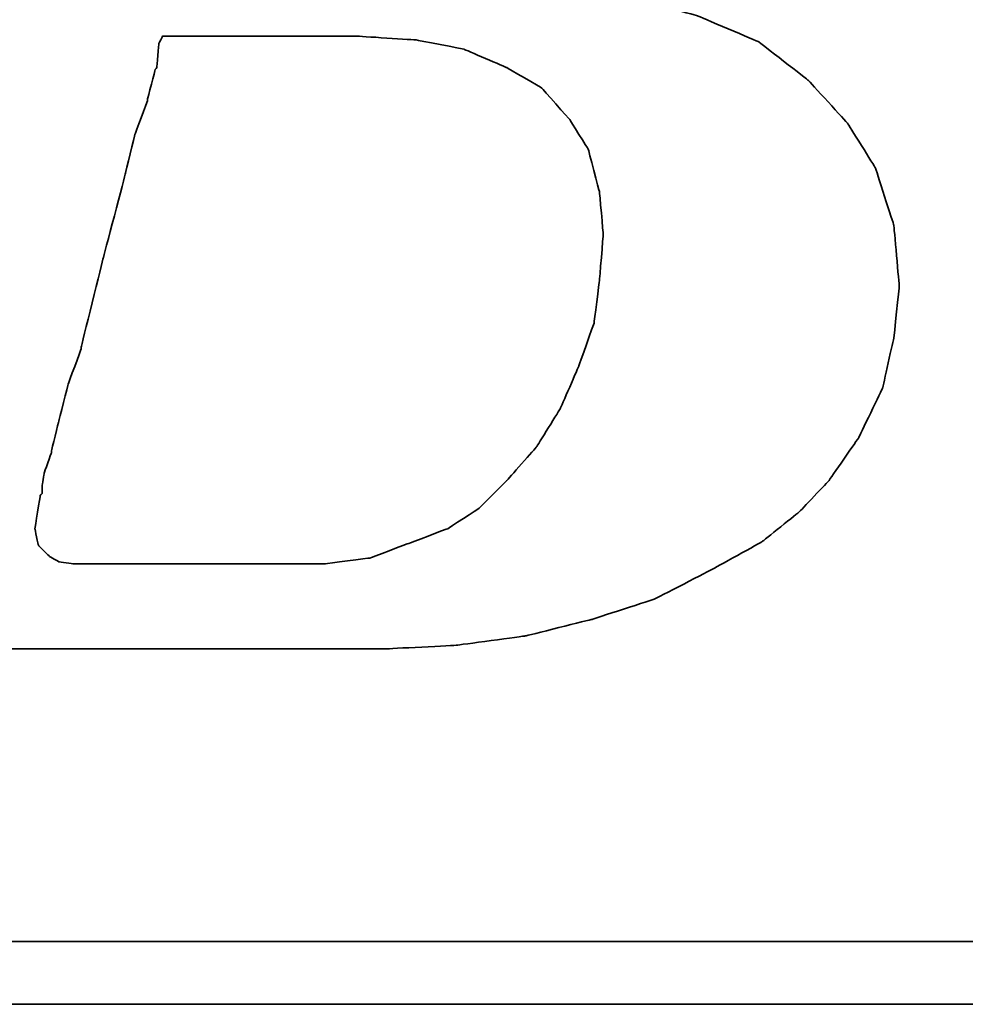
# Model space of a CAD drawing. Header units: millimetres. Extents: x -73 to 178, y -419 to -265.
# Tile 26 of 47: x 80.44 to 82.52, y -334.04 to -331.88. Entities that reach past the tile are written whole.
import ezdxf

# ---------------------------------------------------------------- set-up
doc = ezdxf.new("R2010")
doc.units = ezdxf.units.MM
doc.header["$LTSCALE"] = 0.1
doc.layers.add('CHA', color=7, linetype='CONTINUOUS')
doc.layers.add('layer 1', color=7, linetype='CONTINUOUS')

# ---------------------------------------------------------------- blocks, each defined once
blk = doc.blocks.new('TBI MOTION logo(完整正式版)')
at = {"layer": 'layer 1', "color": 22, "lineweight": 35}
for points, knots in [([(-64.65375, -6.86375), (-64.65375, -6.86375), (-64.84375, -7.29625), (-64.84375, -7.29625), (-64.84375, -7.29625), (-64.84375, -7.29625), (-64.86875, -7.34375), (-64.86875, -7.34375), (-64.86875, -7.34375), (-64.86875, -7.34375), (-64.86875, -7.36875), (-64.86875, -7.36875), (-64.86875, -7.36875), (-64.86875, -7.36875), (-65.15375, -7.65375), (-65.15375, -7.65375), (-65.15375, -7.65375), (-65.15375, -7.65375), (-65.17875, -7.65375), (-65.17875, -7.65375), (-65.17875, -7.65375), (-65.17875, -7.65375), (-65.20375, -7.67875), (-65.20375, -7.67875), (-65.20375, -7.67875), (-65.20375, -7.67875), (-65.58875, -7.87125), (-65.58875, -7.87125), (-65.58875, -7.87125), (-65.58875, -7.87125), (-65.63375, -7.87125), (-65.63375, -7.87125), (-65.63375, -7.87125), (-65.63375, -7.87125), (-65.65875, -7.89375), (-65.65875, -7.89375), (-65.65875, -7.89375), (-65.65875, -7.89375), (-66.09375, -7.94375), (-66.09375, -7.94375), (-66.09375, -7.94375), (-66.09375, -7.94375), (-66.11375, -7.94375), (-66.11375, -7.94375), (-66.11375, -7.94375), (-66.11375, -7.94375), (-66.16375, -7.94375), (-66.16375, -7.94375), (-66.16375, -7.94375), (-66.16375, -7.94375), (-66.30875, -7.94375), (-66.30875, -7.94375), (-66.30875, -7.94375), (-66.30875, -7.94375), (-66.69375, -7.94375), (-66.69375, -7.94375), (-66.69375, -7.94375), (-66.69375, -7.94375), (-67.07375, -7.94375), (-67.07375, -7.94375), (-67.07375, -7.94375), (-67.07375, -7.94375), (-67.12375, -7.94375), (-67.12375, -7.94375), (-67.12375, -7.94375), (-67.12375, -7.94375), (-67.12375, -7.96625), (-67.12375, -7.96625), (-67.12375, -7.96625), (-67.12375, -7.96625), (-67.14875, -7.99125), (-67.14875, -7.99125), (-67.14875, -7.99125), (-67.14875, -7.99125), (-67.24375, -8.34875), (-67.24375, -8.34875), (-67.24375, -8.34875), (-67.24375, -8.34875), (-67.31375, -8.68625), (-67.31375, -8.68625), (-67.31375, -8.68625), (-67.31375, -8.68625), (-67.26875, -8.68625), (-67.26875, -8.68625), (-67.26875, -8.68625), (-67.26875, -8.68625), (-67.07375, -8.68625), (-67.07375, -8.68625), (-67.07375, -8.68625), (-67.07375, -8.68625), (-66.54875, -8.68625), (-66.54875, -8.68625), (-66.54875, -8.68625), (-66.54875, -8.68625), (-65.82625, -8.68625), (-65.82625, -8.68625), (-65.82625, -8.68625), (-65.82625, -8.68625), (-65.01375, -8.68625), (-65.01375, -8.68625), (-65.01375, -8.68625), (-65.01375, -8.68625), (-64.05375, -8.68625), (-64.05375, -8.68625), (-64.05375, -8.68625), (-64.05375, -8.68625), (-62.08375, -8.68625), (-62.08375, -8.68625), (-62.08375, -8.68625), (-62.08375, -8.68625), (-60.06875, -8.68625), (-60.06875, -8.68625), (-60.06875, -8.68625), (-60.06875, -8.68625), (-59.10875, -8.68625), (-59.10875, -8.68625), (-59.10875, -8.68625), (-59.10875, -8.68625), (-58.29375, -8.68625), (-58.29375, -8.68625), (-58.29375, -8.68625), (-58.29375, -8.68625), (-57.57375, -8.68625), (-57.57375, -8.68625), (-57.57375, -8.68625), (-57.57375, -8.68625), (-57.04875, -8.68625), (-57.04875, -8.68625), (-57.04875, -8.68625), (-57.04875, -8.68625), (-56.85375, -8.68625), (-56.85375, -8.68625), (-56.85375, -8.68625), (-56.85375, -8.68625), (-56.70875, -8.68625), (-56.70875, -8.68625), (-56.70875, -8.68625), (-56.70875, -8.68625), (-56.61375, -8.68625), (-56.61375, -8.68625), (-56.61375, -8.68625), (-56.61375, -8.68625), (-56.56875, -8.68625), (-56.56875, -8.68625), (-56.56875, -8.68625), (-56.56875, -8.68625), (-55.65375, -8.63875), (-55.65375, -8.63875), (-55.65375, -8.63875), (-55.65375, -8.63875), (-54.76875, -8.51875), (-54.76875, -8.51875), (-54.76875, -8.51875), (-54.76875, -8.51875), (-53.90375, -8.30375), (-53.90375, -8.30375), (-53.90375, -8.30375), (-53.90375, -8.30375), (-53.08875, -8.03875), (-53.08875, -8.03875), (-53.08875, -8.03875), (-53.08875, -8.03875), (-52.34375, -7.65375), (-52.34375, -7.65375), (-52.34375, -7.65375), (-52.34375, -7.65375), (-51.69875, -7.29625), (-51.69875, -7.29625), (-51.69875, -7.29625), (-51.69875, -7.29625), (-51.21875, -6.91125), (-51.21875, -6.91125), (-51.21875, -6.91125), (-51.21875, -6.91125), (-50.83375, -6.50375), (-50.83375, -6.50375), (-50.83375, -6.50375), (-50.83375, -6.50375), (-50.44875, -5.94875), (-50.44875, -5.94875), (-50.44875, -5.94875), (-50.44875, -5.94875), (-50.13875, -5.30375), (-50.13875, -5.30375), (-50.13875, -5.30375), (-50.13875, -5.30375), (-49.99375, -4.65375), (-49.99375, -4.65375), (-49.99375, -4.65375), (-49.99375, -4.65375), (-49.92375, -3.98375), (-49.92375, -3.98375), (-49.92375, -3.98375), (-49.92375, -3.98375), (-49.99375, -3.19374), (-49.99375, -3.19374), (-49.99375, -3.19374), (-49.99375, -3.19374), (-50.23374, -2.44874), (-50.23374, -2.44874), (-50.23374, -2.44874), (-50.23374, -2.44874), (-50.59375, -1.87374), (-50.59375, -1.87374), (-50.59375, -1.87374), (-50.59375, -1.87374), (-51.09875, -1.31874), (-51.09875, -1.31874), (-51.09875, -1.31874), (-51.09875, -1.31874), (-51.74375, -0.81875), (-51.74375, -0.81875), (-51.74375, -0.81875), (-51.74375, -0.81875), (-52.53875, -0.48125), (-52.53875, -0.48125), (-52.53875, -0.48125), (-52.53875, -0.48125), (-53.47375, -0.21875), (-53.47375, -0.21875), (-53.47375, -0.21875), (-53.47375, -0.21875), (-54.52875, -0.04874), (-54.52875, -0.04874), (-54.52875, -0.04874), (-54.52875, -0.04874), (-55.65375, 0.12125), (-55.65375, 0.12125), (-55.65375, 0.12125), (-55.65375, 0.12125), (-54.50375, 0.28624), (-54.50375, 0.28624), (-54.50375, 0.28624), (-54.50375, 0.28624), (-53.83375, 0.38124), (-53.83375, 0.38124), (-53.83375, 0.38124), (-53.83375, 0.38124), (-53.18375, 0.50125), (-53.18375, 0.50125), (-53.18375, 0.50125), (-53.18375, 0.50125), (-52.55875, 0.66874), (-52.55875, 0.66874), (-52.55875, 0.66874), (-52.55875, 0.66874), (-52.03375, 0.86124), (-52.03375, 0.86124), (-52.03375, 0.86124), (-52.03375, 0.86124), (-51.50374, 1.03124), (-51.50374, 1.03124), (-51.50374, 1.03124), (-51.50374, 1.03124), (-51.09875, 1.27125), (-51.09875, 1.27125), (-51.09875, 1.27125), (-51.09875, 1.27125), (-50.71375, 1.48624), (-50.71375, 1.48624), (-50.71375, 1.48624), (-50.71375, 1.48624), (-50.37625, 1.77625), (-50.37625, 1.77625), (-50.37625, 1.77625), (-50.37625, 1.77625), (-49.82375, 2.37625), (-49.82375, 2.37625), (-49.82375, 2.37625), (-49.82375, 2.37625), (-49.41875, 2.99625), (-49.41875, 2.99625), (-49.41875, 2.99625), (-49.41875, 2.99625), (-49.22375, 3.76625), (-49.22375, 3.76625), (-49.22375, 3.76625), (-49.22375, 3.76625), (-49.15375, 4.50874), (-49.15375, 4.50874), (-49.15375, 4.50874), (-49.15375, 4.50874), (-49.20375, 5.25125), (-49.20375, 5.25125), (-49.20375, 5.25125), (-49.20375, 5.25125), (-49.41875, 5.92625), (-49.41875, 5.92625), (-49.41875, 5.92625), (-49.41875, 5.92625), (-49.77875, 6.47625), (-49.77875, 6.47625), (-49.77875, 6.47625), (-49.77875, 6.47625), (-50.33125, 7.02624), (-50.33125, 7.02624), (-50.33125, 7.02624), (-50.33125, 7.02624), (-51.00125, 7.43625), (-51.00125, 7.43625), (-51.00125, 7.43625), (-51.00125, 7.43625), (-51.79375, 7.72625), (-51.79375, 7.72625), (-51.79375, 7.72625), (-51.79375, 7.72625), (-52.72875, 7.89124), (-52.72875, 7.89124), (-52.72875, 7.89124), (-52.72875, 7.89124), (-53.83375, 7.98625), (-53.83375, 7.98625), (-53.83375, 7.98625), (-53.83375, 7.98625), (-53.92875, 7.98625), (-53.92875, 7.98625), (-53.92875, 7.98625), (-53.92875, 7.98625), (-54.26375, 7.98625), (-54.26375, 7.98625), (-54.26375, 7.98625), (-54.26375, 7.98625), (-54.74375, 7.98625), (-54.74375, 7.98625), (-54.74375, 7.98625), (-54.74375, 7.98625), (-55.36875, 7.98625), (-55.36875, 7.98625), (-55.36875, 7.98625), (-55.36875, 7.98625), (-56.13375, 7.98625), (-56.13375, 7.98625), (-56.13375, 7.98625), (-56.13375, 7.98625), (-56.94875, 7.98625), (-56.94875, 7.98625), (-56.94875, 7.98625), (-56.94875, 7.98625), (-58.77625, 7.98625), (-58.77625, 7.98625), (-58.77625, 7.98625), (-58.77625, 7.98625), (-60.59875, 7.98625), (-60.59875, 7.98625), (-60.59875, 7.98625), (-60.59875, 7.98625), (-61.41375, 7.98625), (-61.41375, 7.98625), (-61.41375, 7.98625), (-61.41375, 7.98625), (-62.17875, 7.98625), (-62.17875, 7.98625), (-62.17875, 7.98625), (-62.17875, 7.98625), (-62.80375, 7.98625), (-62.80375, 7.98625), (-62.80375, 7.98625), (-62.80375, 7.98625), (-63.30625, 7.98625), (-63.30625, 7.98625), (-63.30625, 7.98625), (-63.30625, 7.98625), (-63.57375, 7.98625), (-63.57375, 7.98625), (-63.57375, 7.98625), (-63.57375, 7.98625), (-63.57375, 7.96375), (-63.57375, 7.96375), (-63.57375, 7.96375), (-63.57375, 7.96375), (-63.59875, 7.94125), (-63.59875, 7.94125), (-63.59875, 7.94125), (-63.59875, 7.94125), (-63.69375, 7.55625), (-63.69375, 7.55625), (-63.69375, 7.55625), (-63.69375, 7.55625), (-63.76375, 7.24624), (-63.76375, 7.24624), (-63.76375, 7.24624), (-63.76375, 7.24624), (-63.23875, 7.24624), (-63.23875, 7.24624), (-63.23875, 7.24624), (-63.23875, 7.24624), (-62.75875, 7.24624), (-62.75875, 7.24624), (-62.75875, 7.24624), (-62.75875, 7.24624), (-62.61125, 7.24624), (-62.61125, 7.24624), (-62.61125, 7.24624), (-62.61125, 7.24624), (-62.56625, 7.24624), (-62.56625, 7.24624), (-62.56625, 7.24624), (-62.56625, 7.24624), (-62.22875, 7.24624), (-62.22875, 7.24624), (-62.22875, 7.24624), (-62.22875, 7.24624), (-62.20375, 7.24624), (-62.20375, 7.24624), (-62.20375, 7.24624), (-62.20375, 7.24624), (-62.17875, 7.21875), (-62.17875, 7.21875), (-62.17875, 7.21875), (-62.17875, 7.21875), (-61.96375, 7.17125), (-61.96375, 7.17125), (-61.96375, 7.17125), (-61.96375, 7.17125), (-61.72375, 7.12624), (-61.72375, 7.12624), (-61.72375, 7.12624), (-61.72375, 7.12624), (-61.70375, 7.12624), (-61.70375, 7.12624), (-61.70375, 7.12624), (-61.70375, 7.12624), (-61.55875, 7.07624), (-61.55875, 7.07624), (-61.55875, 7.07624), (-61.55875, 7.07624), (-61.50875, 7.07624), (-61.50875, 7.07624), (-61.50875, 7.07624), (-61.50875, 7.07624), (-61.48375, 7.02624), (-61.48375, 7.02624), (-61.48375, 7.02624), (-61.48375, 7.02624), (-61.31875, 6.83375), (-61.31875, 6.83375), (-61.31875, 6.83375), (-61.31875, 6.83375), (-61.29375, 6.81125), (-61.29375, 6.81125), (-61.29375, 6.81125), (-61.29375, 6.81125), (-61.29375, 6.78625), (-61.29375, 6.78625), (-61.29375, 6.78625), (-61.29375, 6.78625), (-61.19875, 6.50124), (-61.19875, 6.50124), (-61.19875, 6.50124), (-61.19875, 6.50124), (-61.17375, 6.45124), (-61.17375, 6.45124), (-61.17375, 6.45124), (-61.17375, 6.45124), (-61.19875, 6.40625), (-61.19875, 6.40625), (-61.19875, 6.40625), (-61.19875, 6.40625), (-61.26875, 5.99624), (-61.26875, 5.99624), (-61.26875, 5.99624), (-61.26875, 5.99624), (-61.26875, 5.85125), (-61.26875, 5.85125), (-61.26875, 5.85125), (-61.26875, 5.85125), (-61.26875, 5.82625), (-61.26875, 5.82625), (-61.26875, 5.82625), (-61.26875, 5.82625), (-61.29375, 5.80625), (-61.29375, 5.80625), (-61.29375, 5.80625), (-61.29375, 5.80625), (-61.34125, 5.66125), (-61.34125, 5.66125), (-61.34125, 5.66125), (-61.34125, 5.66125), (-61.41375, 5.44625), (-61.41375, 5.44625), (-61.41375, 5.44625), (-61.41375, 5.44625), (-61.48375, 5.15625), (-61.48375, 5.15625), (-61.48375, 5.15625), (-61.48375, 5.15625), (-61.58375, 4.82124), (-61.58375, 4.82124), (-61.58375, 4.82124), (-61.58375, 4.82124), (-61.79875, 4.00375), (-61.79875, 4.00375), (-61.79875, 4.00375), (-61.79875, 4.00375), (-62.05875, 2.99625), (-62.05875, 2.99625), (-62.05875, 2.99625), (-62.05875, 2.99625), (-62.34875, 1.91625), (-62.34875, 1.91625), (-62.34875, 1.91625), (-62.34875, 1.91625), (-62.97375, -0.41124), (-62.97375, -0.41124), (-62.97375, -0.41124), (-62.97375, -0.41124), (-63.59875, -2.75875), (-63.59875, -2.75875), (-63.59875, -2.75875), (-63.59875, -2.75875), (-63.88375, -3.86374), (-63.88375, -3.86374), (-63.88375, -3.86374), (-63.88375, -3.86374), (-64.14875, -4.82374), (-64.14875, -4.82374), (-64.14875, -4.82374), (-64.14875, -4.82374), (-64.36375, -5.64125), (-64.36375, -5.64125), (-64.36375, -5.64125), (-64.36375, -5.64125), (-64.43625, -5.97625), (-64.43625, -5.97625), (-64.43625, -5.97625), (-64.43625, -5.97625), (-64.50875, -6.28625), (-64.50875, -6.28625), (-64.50875, -6.28625), (-64.50875, -6.28625), (-64.50875, -6.30875), (-64.50875, -6.30875), (-64.50875, -6.30875), (-64.50875, -6.30875), (-64.57875, -6.50375), (-64.57875, -6.50375), (-64.57875, -6.50375), (-64.57875, -6.50375), (-64.62875, -6.69625), (-64.62875, -6.69625), (-64.62875, -6.69625), (-64.62875, -6.69625), (-64.62875, -6.76875), (-64.62875, -6.76875), (-64.62875, -6.76875), (-64.62875, -6.76875), (-64.62875, -6.81375), (-64.62875, -6.81375), (-64.62875, -6.81375), (-64.62875, -6.81375), (-64.62875, -6.83875), (-64.62875, -6.83875), (-64.62875, -6.83875), (-64.62875, -6.83875), (-64.65375, -6.86375), (-64.65375, -6.86375)], [0, 0, 0, 0, 0.00719424, 0.00719424, 0.00719424, 0.00719425, 0.01438849, 0.01438849, 0.01438849, 0.0143885, 0.02158273, 0.02158273, 0.02158273, 0.02158274, 0.02877698, 0.02877698, 0.02877698, 0.02877699, 0.03597122, 0.03597122, 0.03597122, 0.03597123, 0.04316547, 0.04316547, 0.04316547, 0.04316548, 0.05035971, 0.05035971, 0.05035971, 0.05035972, 0.05755396, 0.05755396, 0.05755396, 0.05755397, 0.0647482, 0.0647482, 0.0647482, 0.06474821, 0.07194245, 0.07194245, 0.07194245, 0.07194246, 0.07913669, 0.07913669, 0.07913669, 0.0791367, 0.08633094, 0.08633094, 0.08633094, 0.08633095, 0.09352518, 0.09352518, 0.09352518, 0.09352519, 0.10071942, 0.10071942, 0.10071942, 0.10071943, 0.10791367, 0.10791367, 0.10791367, 0.10791368, 0.11510791, 0.11510791, 0.11510791, 0.11510792, 0.12230216, 0.12230216, 0.12230216, 0.12230217, 0.1294964, 0.1294964, 0.1294964, 0.12949641, 0.13669065, 0.13669065, 0.13669065, 0.13669066, 0.14388489, 0.14388489, 0.14388489, 0.1438849, 0.15107914, 0.15107914, 0.15107914, 0.15107915, 0.15827338, 0.15827338, 0.15827338, 0.15827339, 0.16546763, 0.16546763, 0.16546763, 0.16546764, 0.17266187, 0.17266187, 0.17266187, 0.17266188, 0.17985612, 0.17985612, 0.17985612, 0.17985613, 0.18705036, 0.18705036, 0.18705036, 0.18705037, 0.1942446, 0.1942446, 0.1942446, 0.19424461, 0.20143885, 0.20143885, 0.20143885, 0.20143886, 0.20863309, 0.20863309, 0.20863309, 0.2086331, 0.21582734, 0.21582734, 0.21582734, 0.21582735, 0.22302158, 0.22302158, 0.22302158, 0.22302159, 0.23021583, 0.23021583, 0.23021583, 0.23021584, 0.23741007, 0.23741007, 0.23741007, 0.23741008, 0.24460432, 0.24460432, 0.24460432, 0.24460433, 0.25179856, 0.25179856, 0.25179856, 0.25179857, 0.25899281, 0.25899281, 0.25899281, 0.25899282, 0.26618705, 0.26618705, 0.26618705, 0.26618706, 0.27338129, 0.27338129, 0.27338129, 0.2733813, 0.28057554, 0.28057554, 0.28057554, 0.28057555, 0.28776978, 0.28776978, 0.28776978, 0.28776979, 0.29496403, 0.29496403, 0.29496403, 0.29496404, 0.30215827, 0.30215827, 0.30215827, 0.30215828, 0.30935252, 0.30935252, 0.30935252, 0.30935253, 0.31654676, 0.31654676, 0.31654676, 0.31654677, 0.32374101, 0.32374101, 0.32374101, 0.32374102, 0.33093525, 0.33093525, 0.33093525, 0.33093526, 0.3381295, 0.3381295, 0.3381295, 0.33812951, 0.34532374, 0.34532374, 0.34532374, 0.34532375, 0.35251799, 0.35251799, 0.35251799, 0.352518, 0.35971223, 0.35971223, 0.35971223, 0.35971224, 0.36690647, 0.36690647, 0.36690647, 0.36690648, 0.37410072, 0.37410072, 0.37410072, 0.37410073, 0.38129496, 0.38129496, 0.38129496, 0.38129497, 0.38848921, 0.38848921, 0.38848921, 0.38848922, 0.39568345, 0.39568345, 0.39568345, 0.39568346, 0.4028777, 0.4028777, 0.4028777, 0.40287771, 0.41007194, 0.41007194, 0.41007194, 0.41007195, 0.41726619, 0.41726619, 0.41726619, 0.4172662, 0.42446043, 0.42446043, 0.42446043, 0.42446044, 0.43165468, 0.43165468, 0.43165468, 0.43165469, 0.43884892, 0.43884892, 0.43884892, 0.43884893, 0.44604317, 0.44604317, 0.44604317, 0.44604318, 0.45323741, 0.45323741, 0.45323741, 0.45323742, 0.46043165, 0.46043165, 0.46043165, 0.46043166, 0.4676259, 0.4676259, 0.4676259, 0.46762591, 0.47482014, 0.47482014, 0.47482014, 0.47482015, 0.48201439, 0.48201439, 0.48201439, 0.4820144, 0.48920863, 0.48920863, 0.48920863, 0.48920864, 0.49640288, 0.49640288, 0.49640288, 0.49640289, 0.50359712, 0.50359712, 0.50359712, 0.50359713, 0.51079137, 0.51079137, 0.51079137, 0.51079138, 0.51798561, 0.51798561, 0.51798561, 0.51798562, 0.52517986, 0.52517986, 0.52517986, 0.52517987, 0.5323741, 0.5323741, 0.5323741, 0.53237411, 0.53956835, 0.53956835, 0.53956835, 0.53956836, 0.54676259, 0.54676259, 0.54676259, 0.5467626, 0.55395683, 0.55395683, 0.55395683, 0.55395684, 0.56115108, 0.56115108, 0.56115108, 0.56115109, 0.56834532, 0.56834532, 0.56834532, 0.56834533, 0.57553957, 0.57553957, 0.57553957, 0.57553958, 0.58273381, 0.58273381, 0.58273381, 0.58273382, 0.58992806, 0.58992806, 0.58992806, 0.58992807, 0.5971223, 0.5971223, 0.5971223, 0.59712231, 0.60431655, 0.60431655, 0.60431655, 0.60431656, 0.61151079, 0.61151079, 0.61151079, 0.6115108, 0.61870504, 0.61870504, 0.61870504, 0.61870505, 0.62589928, 0.62589928, 0.62589928, 0.62589929, 0.63309353, 0.63309353, 0.63309353, 0.63309354, 0.64028777, 0.64028777, 0.64028777, 0.64028778, 0.64748201, 0.64748201, 0.64748201, 0.64748202, 0.65467626, 0.65467626, 0.65467626, 0.65467627, 0.6618705, 0.6618705, 0.6618705, 0.66187051, 0.66906475, 0.66906475, 0.66906475, 0.66906476, 0.67625899, 0.67625899, 0.67625899, 0.676259, 0.68345324, 0.68345324, 0.68345324, 0.68345325, 0.69064748, 0.69064748, 0.69064748, 0.69064749, 0.69784173, 0.69784173, 0.69784173, 0.69784174, 0.70503597, 0.70503597, 0.70503597, 0.70503598, 0.71223022, 0.71223022, 0.71223022, 0.71223023, 0.71942446, 0.71942446, 0.71942446, 0.71942447, 0.72661871, 0.72661871, 0.72661871, 0.72661872, 0.73381295, 0.73381295, 0.73381295, 0.73381296, 0.74100719, 0.74100719, 0.74100719, 0.7410072, 0.74820144, 0.74820144, 0.74820144, 0.74820145, 0.75539568, 0.75539568, 0.75539568, 0.75539569, 0.76258993, 0.76258993, 0.76258993, 0.76258994, 0.76978417, 0.76978417, 0.76978417, 0.76978418, 0.77697842, 0.77697842, 0.77697842, 0.77697843, 0.78417266, 0.78417266, 0.78417266, 0.78417267, 0.79136691, 0.79136691, 0.79136691, 0.79136692, 0.79856115, 0.79856115, 0.79856115, 0.79856116, 0.8057554, 0.8057554, 0.8057554, 0.80575541, 0.81294964, 0.81294964, 0.81294964, 0.81294965, 0.82014388, 0.82014388, 0.82014388, 0.82014389, 0.82733813, 0.82733813, 0.82733813, 0.82733814, 0.83453237, 0.83453237, 0.83453237, 0.83453238, 0.84172662, 0.84172662, 0.84172662, 0.84172663, 0.84892086, 0.84892086, 0.84892086, 0.84892087, 0.85611511, 0.85611511, 0.85611511, 0.85611512, 0.86330935, 0.86330935, 0.86330935, 0.86330936, 0.8705036, 0.8705036, 0.8705036, 0.87050361, 0.87769784, 0.87769784, 0.87769784, 0.87769785, 0.88489209, 0.88489209, 0.88489209, 0.8848921, 0.89208633, 0.89208633, 0.89208633, 0.89208634, 0.89928058, 0.89928058, 0.89928058, 0.89928059, 0.90647482, 0.90647482, 0.90647482, 0.90647483, 0.91366906, 0.91366906, 0.91366906, 0.91366907, 0.92086331, 0.92086331, 0.92086331, 0.92086332, 0.92805755, 0.92805755, 0.92805755, 0.92805756, 0.9352518, 0.9352518, 0.9352518, 0.93525181, 0.94244604, 0.94244604, 0.94244604, 0.94244605, 0.94964029, 0.94964029, 0.94964029, 0.9496403, 0.95683453, 0.95683453, 0.95683453, 0.95683454, 0.96402878, 0.96402878, 0.96402878, 0.96402879, 0.97122302, 0.97122302, 0.97122302, 0.97122303, 0.97841727, 0.97841727, 0.97841727, 0.97841728, 0.98561151, 0.98561151, 0.98561151, 0.98561152, 0.99280576, 0.99280576, 0.99280576, 0.99280577, 1, 1, 1, 1]), ([(-61.03125, -6.57375), (-61.03125, -6.57375), (-61.03125, -6.67125), (-61.03125, -6.67125), (-61.03125, -6.67125), (-61.03125, -6.67125), (-61.05375, -6.69625), (-61.05375, -6.69625), (-61.05375, -6.69625), (-61.05375, -6.69625), (-61.12375, -7.12875), (-61.12375, -7.12875), (-61.12375, -7.12875), (-61.12375, -7.12875), (-61.07875, -7.34375), (-61.07875, -7.34375), (-61.07875, -7.34375), (-61.07875, -7.34375), (-60.93375, -7.48875), (-60.93375, -7.48875), (-60.93375, -7.48875), (-60.93375, -7.48875), (-60.81375, -7.55625), (-60.81375, -7.55625), (-60.81375, -7.55625), (-60.81375, -7.55625), (-60.62375, -7.58375), (-60.62375, -7.58375), (-60.62375, -7.58375), (-60.62375, -7.58375), (-60.30875, -7.58375), (-60.30875, -7.58375), (-60.30875, -7.58375), (-60.30875, -7.58375), (-59.97375, -7.58375), (-59.97375, -7.58375), (-59.97375, -7.58375), (-59.97375, -7.58375), (-59.87875, -7.58375), (-59.87875, -7.58375), (-59.87875, -7.58375), (-59.87875, -7.58375), (-59.63625, -7.58375), (-59.63625, -7.58375), (-59.63625, -7.58375), (-59.63625, -7.58375), (-58.96875, -7.58375), (-58.96875, -7.58375), (-58.96875, -7.58375), (-58.96875, -7.58375), (-58.29375, -7.58375), (-58.29375, -7.58375), (-58.29375, -7.58375), (-58.29375, -7.58375), (-58.05375, -7.58375), (-58.05375, -7.58375), (-58.05375, -7.58375), (-58.05375, -7.58375), (-57.98375, -7.58375), (-57.98375, -7.58375), (-57.98375, -7.58375), (-57.98375, -7.58375), (-57.35875, -7.58375), (-57.35875, -7.58375), (-57.35875, -7.58375), (-57.35875, -7.58375), (-56.78375, -7.50875), (-56.78375, -7.50875), (-56.78375, -7.50875), (-56.78375, -7.50875), (-56.27875, -7.31875), (-56.27875, -7.31875), (-56.27875, -7.31875), (-56.27875, -7.31875), (-55.77375, -7.12875), (-55.77375, -7.12875), (-55.77375, -7.12875), (-55.77375, -7.12875), (-55.36875, -6.86375), (-55.36875, -6.86375), (-55.36875, -6.86375), (-55.36875, -6.86375), (-55.00875, -6.50375), (-55.00875, -6.50375), (-55.00875, -6.50375), (-55.00875, -6.50375), (-54.62375, -6.06875), (-54.62375, -6.06875), (-54.62375, -6.06875), (-54.62375, -6.06875), (-54.31375, -5.56875), (-54.31375, -5.56875), (-54.31375, -5.56875), (-54.31375, -5.56875), (-54.07375, -5.01625), (-54.07375, -5.01625), (-54.07375, -5.01625), (-54.07375, -5.01625), (-53.87875, -4.46374), (-53.87875, -4.46374), (-53.87875, -4.46374), (-53.87875, -4.46374), (-53.80875, -3.91375), (-53.80875, -3.91375), (-53.80875, -3.91375), (-53.80875, -3.91375), (-53.75875, -3.31375), (-53.75875, -3.31375), (-53.75875, -3.31375), (-53.75875, -3.31375), (-53.80875, -2.75875), (-53.80875, -2.75875), (-53.80875, -2.75875), (-53.80875, -2.75875), (-53.95375, -2.20875), (-53.95375, -2.20875), (-53.95375, -2.20875), (-53.95375, -2.20875), (-54.19375, -1.82625), (-54.19375, -1.82625), (-54.19375, -1.82625), (-54.19375, -1.82625), (-54.55375, -1.41875), (-54.55375, -1.41875), (-54.55375, -1.41875), (-54.55375, -1.41875), (-55.00875, -1.15125), (-55.00875, -1.15125), (-55.00875, -1.15125), (-55.00875, -1.15125), (-55.56125, -0.91375), (-55.56125, -0.91375), (-55.56125, -0.91375), (-55.56125, -0.91375), (-56.18125, -0.79375), (-56.18125, -0.79375), (-56.18125, -0.79375), (-56.18125, -0.79375), (-56.94875, -0.74374), (-56.94875, -0.74374), (-56.94875, -0.74374), (-56.94875, -0.74374), (-56.99875, -0.74374), (-56.99875, -0.74374), (-56.99875, -0.74374), (-56.99875, -0.74374), (-57.09375, -0.74374), (-57.09375, -0.74374), (-57.09375, -0.74374), (-57.09375, -0.74374), (-57.38375, -0.74374), (-57.38375, -0.74374), (-57.38375, -0.74374), (-57.38375, -0.74374), (-57.76875, -0.74374), (-57.76875, -0.74374), (-57.76875, -0.74374), (-57.76875, -0.74374), (-58.24625, -0.74374), (-58.24625, -0.74374), (-58.24625, -0.74374), (-58.24625, -0.74374), (-58.72875, -0.74374), (-58.72875, -0.74374), (-58.72875, -0.74374), (-58.72875, -0.74374), (-59.20875, -0.74374), (-59.20875, -0.74374), (-59.20875, -0.74374), (-59.20875, -0.74374), (-59.46875, -0.74374), (-59.46875, -0.74374), (-59.46875, -0.74374), (-59.46875, -0.74374), (-59.51625, -0.83875), (-59.51625, -0.83875), (-59.51625, -0.83875), (-59.51625, -0.83875), (-59.54375, -1.15125), (-59.54375, -1.15125), (-59.54375, -1.15125), (-59.54375, -1.15125), (-59.56375, -1.17874), (-59.56375, -1.17874), (-59.56375, -1.17874), (-59.56375, -1.17874), (-59.66375, -1.55875), (-59.66375, -1.55875), (-59.66375, -1.55875), (-59.66375, -1.55875), (-59.66375, -1.58375), (-59.66375, -1.58375), (-59.66375, -1.58375), (-59.66375, -1.58375), (-59.82875, -2.01874), (-59.82875, -2.01874), (-59.82875, -2.01874), (-59.82875, -2.01874), (-59.94875, -2.52125), (-59.94875, -2.52125), (-59.94875, -2.52125), (-59.94875, -2.52125), (-60.23875, -3.62375), (-60.23875, -3.62375), (-60.23875, -3.62375), (-60.23875, -3.62375), (-60.52375, -4.77624), (-60.52375, -4.77624), (-60.52375, -4.77624), (-60.52375, -4.77624), (-60.52375, -4.79874), (-60.52375, -4.79874), (-60.52375, -4.79874), (-60.52375, -4.79874), (-60.69125, -5.25375), (-60.69125, -5.25375), (-60.69125, -5.25375), (-60.69125, -5.25375), (-60.81375, -5.73625), (-60.81375, -5.73625), (-60.81375, -5.73625), (-60.81375, -5.73625), (-60.90875, -6.11875), (-60.90875, -6.11875), (-60.90875, -6.11875), (-60.90875, -6.11875), (-60.90875, -6.14375), (-60.90875, -6.14375), (-60.90875, -6.14375), (-60.90875, -6.14375), (-61.00375, -6.40875), (-61.00375, -6.40875), (-61.00375, -6.40875), (-61.00375, -6.40875), (-61.03125, -6.57375), (-61.03125, -6.57375)], [0, 0, 0, 0, 0.01694915, 0.01694915, 0.01694915, 0.01694916, 0.03389831, 0.03389831, 0.03389831, 0.03389832, 0.05084746, 0.05084746, 0.05084746, 0.05084747, 0.06779661, 0.06779661, 0.06779661, 0.06779662, 0.08474576, 0.08474576, 0.08474576, 0.08474577, 0.10169492, 0.10169492, 0.10169492, 0.10169493, 0.11864407, 0.11864407, 0.11864407, 0.11864408, 0.13559322, 0.13559322, 0.13559322, 0.13559323, 0.15254237, 0.15254237, 0.15254237, 0.15254238, 0.16949153, 0.16949153, 0.16949153, 0.16949154, 0.18644068, 0.18644068, 0.18644068, 0.18644069, 0.20338983, 0.20338983, 0.20338983, 0.20338984, 0.22033898, 0.22033898, 0.22033898, 0.22033899, 0.23728814, 0.23728814, 0.23728814, 0.23728815, 0.25423729, 0.25423729, 0.25423729, 0.2542373, 0.27118644, 0.27118644, 0.27118644, 0.27118645, 0.28813559, 0.28813559, 0.28813559, 0.2881356, 0.30508475, 0.30508475, 0.30508475, 0.30508476, 0.3220339, 0.3220339, 0.3220339, 0.32203391, 0.33898305, 0.33898305, 0.33898305, 0.33898306, 0.3559322, 0.3559322, 0.3559322, 0.35593221, 0.37288136, 0.37288136, 0.37288136, 0.37288137, 0.38983051, 0.38983051, 0.38983051, 0.38983052, 0.40677966, 0.40677966, 0.40677966, 0.40677967, 0.42372881, 0.42372881, 0.42372881, 0.42372882, 0.44067797, 0.44067797, 0.44067797, 0.44067798, 0.45762712, 0.45762712, 0.45762712, 0.45762713, 0.47457627, 0.47457627, 0.47457627, 0.47457628, 0.49152542, 0.49152542, 0.49152542, 0.49152543, 0.50847458, 0.50847458, 0.50847458, 0.50847459, 0.52542373, 0.52542373, 0.52542373, 0.52542374, 0.54237288, 0.54237288, 0.54237288, 0.54237289, 0.55932203, 0.55932203, 0.55932203, 0.55932204, 0.57627119, 0.57627119, 0.57627119, 0.5762712, 0.59322034, 0.59322034, 0.59322034, 0.59322035, 0.61016949, 0.61016949, 0.61016949, 0.6101695, 0.62711864, 0.62711864, 0.62711864, 0.62711865, 0.6440678, 0.6440678, 0.6440678, 0.64406781, 0.66101695, 0.66101695, 0.66101695, 0.66101696, 0.6779661, 0.6779661, 0.6779661, 0.67796611, 0.69491525, 0.69491525, 0.69491525, 0.69491526, 0.71186441, 0.71186441, 0.71186441, 0.71186442, 0.72881356, 0.72881356, 0.72881356, 0.72881357, 0.74576271, 0.74576271, 0.74576271, 0.74576272, 0.76271186, 0.76271186, 0.76271186, 0.76271187, 0.77966102, 0.77966102, 0.77966102, 0.77966103, 0.79661017, 0.79661017, 0.79661017, 0.79661018, 0.81355932, 0.81355932, 0.81355932, 0.81355933, 0.83050847, 0.83050847, 0.83050847, 0.83050848, 0.84745763, 0.84745763, 0.84745763, 0.84745764, 0.86440678, 0.86440678, 0.86440678, 0.86440679, 0.88135593, 0.88135593, 0.88135593, 0.88135594, 0.89830508, 0.89830508, 0.89830508, 0.89830509, 0.91525424, 0.91525424, 0.91525424, 0.91525425, 0.93220339, 0.93220339, 0.93220339, 0.9322034, 0.94915254, 0.94915254, 0.94915254, 0.94915255, 0.96610169, 0.96610169, 0.96610169, 0.9661017, 0.98305085, 0.98305085, 0.98305085, 0.98305086, 1, 1, 1, 1]), ([(75.90875, -9.47875), (75.90875, -9.47875), (75.90875, -12.28625), (75.90875, -12.28625), (75.90875, -12.28625), (75.90875, -12.28625), (75.90875, -12.47875), (75.90875, -12.47875), (75.90875, -12.47875), (75.90875, -12.47875), (75.71625, -12.47875), (75.71625, -12.47875), (75.71625, -12.47875), (75.71625, -12.47875), (-88.32875, -12.47875), (-88.32875, -12.47875), (-88.32875, -12.47875), (-88.32875, -12.47875), (-88.32875, -13.29375), (-88.32875, -13.29375), (-88.32875, -13.29375), (-88.32875, -13.29375), (82.89125, -13.29375), (82.89125, -13.29375), (82.89125, -13.29375), (82.89125, -13.29375), (75.90875, -9.47875), (75.90875, -9.47875)], [0, 0, 0, 0, 0.14285714, 0.14285714, 0.14285714, 0.14285715, 0.28571429, 0.28571429, 0.28571429, 0.2857143, 0.42857143, 0.42857143, 0.42857143, 0.42857144, 0.57142857, 0.57142857, 0.57142857, 0.57142858, 0.71428571, 0.71428571, 0.71428571, 0.71428572, 0.85714286, 0.85714286, 0.85714286, 0.85714287, 1, 1, 1, 1])]:
    blk.add_open_spline(points, degree=3, knots=knots, dxfattribs=at)

msp = doc.modelspace()

# ---------------------------------------------------------------- block references
at = {"layer": 'CHA', "color": 7, "xscale": 0.169477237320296, "yscale": 0.169477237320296, "zscale": 0.169477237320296}
msp.add_blockref('TBI MOTION logo(完整正式版)', (90.8322, -331.7895), dxfattribs=at)

doc.saveas('drawing.dxf')
